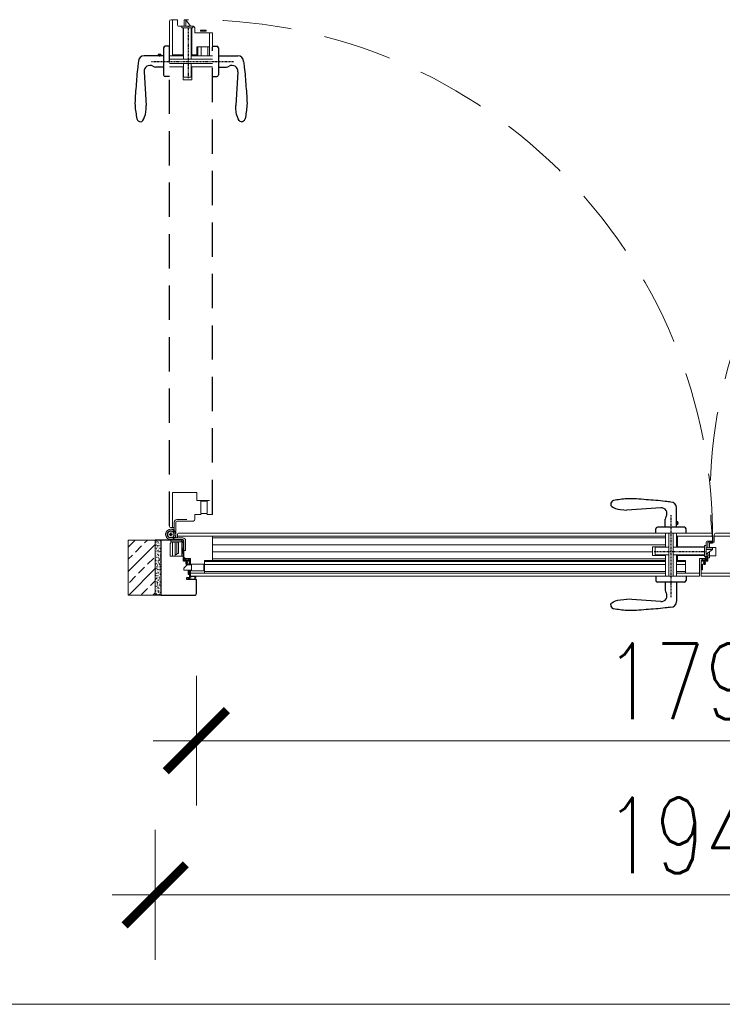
# Model space of a CAD drawing. Header units: millimetres. Extents: x 23192 to 149900, y -396339 to -79279.
# Tile 48 of 136: x 68654 to 68783, y -210617 to -210435. Entities that reach past the tile are written whole.
import ezdxf

# ---------------------------------------------------------------- set-up
doc = ezdxf.new("R2010")
doc.units = ezdxf.units.MM
for name, pattern in [('CENTER', [0.6, 0.375, -0.075, 0.075, -0.075]), ('DASHDOT', [25.4, 12.7, -6.35, 0, -6.35]), ('DASHED', [19.05, 12.7, -6.35]), ('HIDDENX2', [19.05, 12.7, -6.35])]:
    doc.linetypes.add(name, pattern=pattern)
doc.layers.get('0').update_dxf_attribs({"lineweight": 0})
for name, color, linetype, lineweight in [('! Ślusarka opisy', 2, 'Continuous', 15), ('0_LEGENDA', 7, 'Continuous', 13), ('Drzwi - hatch', 8, 'Continuous', 5), ('Drzwi KRAWĘDZIE', 7, 'Continuous', 20), ('Drzwi Kreskowanie', 252, 'Continuous', 5)]:
    doc.layers.add(name, color=color, linetype=linetype, lineweight=lineweight)
for name, color, linetype in [('Drzwi - klamki', 150, 'Continuous'), ('Drzwi PRZER-DUŻA', 240, 'DASHED'), ('GRUBA', 4, 'Continuous'), ('OSIE-DUŻE', 40, 'CENTER'), ('POMOCN-2', 13, 'Continuous'), ('SYMETRIA-DASHDOT', 6, 'DASHDOT')]:
    doc.layers.add(name, color=color, linetype=linetype)
doc.styles.add('SIMPLEX', font='simplex.shx', dxfattribs={"width": 0.77})
doc.dimstyles.new('OL PB 200', dxfattribs={"dimscale": 4, "dimtxt": 3.5, "dimasz": 0.2, "dimexe": 10, "dimexo": 10, "dimgap": 1, "dimtad": 1, "dimdec": 1, "dimrnd": 0.5, "dimzin": 9, "dimdsep": 46, "dimtxsty": 'SIMPLEX', "dimblk": 'thick_MSz', "dimcen": 0.1, "dimdle": 8, "dimse1": 1, "dimse2": 1, "dimclrd": 256, "dimclre": 256, "dimclrt": 3, "dimadec": 1, "dimazin": 2, "dimtfac": 1, "dimtdec": 1, "dimtix": 1, "dimtofl": 0, "dimtmove": 2, "dimatfit": 3, "dimldrblk": 'thick_MSz', "dimfxl": 10, "dimfxlon": 1, "dimtolj": 1, "dimlwd": -1, "dimlwe": -1, "dimarcsym": 0})

# ---------------------------------------------------------------- blocks, each defined once
blk = doc.blocks.new('thick_MSz')
for p, q in [((0, 15), (0, -15)), ((-10, 0), (10, 0))]:
    blk.add_line(p, q)
at = {"const_width": 2, "elevation": 2}
blk.add_lwpolyline([(-7.07, -7.07), (7.07, 7.07)], dxfattribs=at)
blk = doc.blocks.new('*D72')
at = {"layer": '0_LEGENDA', "transparency": 16777216}
blk.add_line((68687.02, -210568.09), (68864.23, -210568.09), dxfattribs=at)
at = {"layer": 'DEFPOINTS', "color": 0, "transparency": 16777216}
for p in [(68686.22, -210539.56), (68865.03, -210539.56), (68865.03, -210568.09)]:
    blk.add_point(p, dxfattribs=at)
at = {"layer": '0_LEGENDA', "transparency": 16777216, "xscale": 0.8, "yscale": 0.8, "zscale": 0.8, "rotation": 180}
blk.add_blockref('thick_MSz', (68686.22, -210568.09), dxfattribs=at)
at = {"layer": '0_LEGENDA', "transparency": 16777216, "xscale": 0.8, "yscale": 0.8, "zscale": 0.8}
blk.add_blockref('thick_MSz', (68865.03, -210568.09), dxfattribs=at)
at = {"layer": '0_LEGENDA', "color": 3, "transparency": 16777216, "insert": (68775.63, -210557.09), "char_height": 14, "attachment_point": 5, "style": 'SIMPLEX'}
blk.add_mtext('\\A1;179', dxfattribs=at)
blk = doc.blocks.new('*D73')
at = {"layer": '0_LEGENDA', "transparency": 16777216}
blk.add_line((68679.42, -210596.6), (68871.83, -210596.6), dxfattribs=at)
at = {"layer": 'DEFPOINTS', "color": 0, "transparency": 16777216}
for p in [(68678.62, -210541.17), (68872.63, -210541.17), (68872.63, -210596.6)]:
    blk.add_point(p, dxfattribs=at)
at = {"layer": '0_LEGENDA', "transparency": 16777216, "xscale": 0.8, "yscale": 0.8, "zscale": 0.8, "rotation": 180}
blk.add_blockref('thick_MSz', (68678.62, -210596.6), dxfattribs=at)
at = {"layer": '0_LEGENDA', "transparency": 16777216, "xscale": 0.8, "yscale": 0.8, "zscale": 0.8}
blk.add_blockref('thick_MSz', (68872.63, -210596.6), dxfattribs=at)
at = {"layer": '0_LEGENDA', "color": 3, "transparency": 16777216, "insert": (68775.63, -210585.6), "char_height": 14, "attachment_point": 5, "style": 'SIMPLEX'}
blk.add_mtext('\\A1;194', dxfattribs=at)

msp = doc.modelspace()

# ---------------------------------------------------------------- hatches: boundary and pattern name
at = {"layer": 'Drzwi - hatch'}
h = msp.add_hatch(dxfattribs=at)
h.set_pattern_fill('ANSI33', color=256, scale=0.5, angle=180)
h.set_pattern_definition([(225, (68520.0477, -206514.5187), (2.245064, -2.245064), []), (225, (68517.8027, -206514.5187), (2.245064, -2.245064), [1.5875, -0.79375])])
h.paths.add_polyline_path([(68673.624, -210541.171), (68678.624, -210541.171), (68678.624, -210530.971), (68673.624, -210530.971)])
h = msp.add_hatch(dxfattribs=at)
h.set_pattern_fill('AR-CONC', color=256, scale=0.003, angle=180)
h.set_pattern_definition([(230, (67613.00016, -206255.48052), (-0.546554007, 0.047817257), [0.05715, -0.62865]), (175, (67613.00016, -206255.4805), (0.105730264, -0.573170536), [0.04572, -0.50292175]), (280.451445, (67612.9546, -206255.47654), (-0.44082374, -0.525353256), [0.048570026, -0.534270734]), (226.1842, (67613.00016, -206255.6329), (-0.81323712, 0.12612698), [0.085725, -0.942975]), (276.635558, (67612.9324, -206255.6224), (-0.7122124, -0.74227837), [0.07285507, -0.80140682]), (171.184151, (67613.0002, -206255.6329), (-0.7122124, -0.74227837), [0.0685799, -0.7543792]), (201, (67612.92396, -206255.59482), (-0.454843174, 0.306795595), [0.05715, -0.62865]), (146, (67612.92396, -206255.5948), (-0.185406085, -0.5525639), [0.04572, -0.50292]), (251.451445, (67612.88606, -206255.56926), (-0.64024926, -0.245768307), [0.048570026, -0.53426981]), (217.5, (67613.00016, -206255.48052), (-0.00926581, -0.253665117), [0, -0.496824, 0, -0.51054, 0, -0.504825]), (187.5, (67613.00016, -206255.48052), (-0.200458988, -0.300541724), [0, -0.291084, 0, -0.485394, 0, -0.192405]), (147.5, (67613.1701, -206255.48052), (-0.4067717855, 0.017186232), [0, -0.1905, 0, -0.59436, 0, -0.78867]), (137.5, (67613.2463, -206255.48052), (-0.444387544, -0.076279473), [0, -0.24765, 0, -0.394716, 0, -0.56007])])
h.paths.add_polyline_path([(68678.624, -210541.171), (68679.624, -210541.171), (68679.624, -210530.971), (68678.624, -210530.971)])
at = {"layer": 'Drzwi Kreskowanie'}
h = msp.add_hatch(dxfattribs=at)
h.set_pattern_fill('ANSI37', color=256, scale=0.05, angle=540, style=0)
h.set_pattern_definition([(315, (62687.44074, -211109.94485), (-0.1122532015, -0.1122532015), []), (225, (62687.44074, -211109.94485), (-0.1122532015, 0.1122532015), [])])
h.paths.add_polyline_path([(68688.004, -210436.816), (68688.004, -210436.616), (68687.004, -210436.616), (68687.004, -210436.816)])
h = msp.add_hatch(dxfattribs=at)
h.set_pattern_fill('ANSI37', color=256, scale=0.05, angle=450, style=0)
h.set_pattern_definition([(225, (68107.95418, -204532.9078), (-0.1122532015, 0.1122532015), []), (135, (68107.95418, -204532.9078), (0.1122532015, 0.1122532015), [])])
h.paths.add_polyline_path([(68683.774, -210533.471), (68683.574, -210533.471), (68683.574, -210532.471), (68683.774, -210532.471)])
h = msp.add_hatch(dxfattribs=at)
h.set_pattern_fill('ANSI37', color=256, scale=0.05, angle=450, style=0)
h.set_pattern_definition([(135, (66771.51252, -206515.45052), (-0.1122532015, -0.1122532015), []), (225, (66771.51252, -206515.45052), (0.1122532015, -0.1122532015), [])])
h.paths.add_polyline_path([(68684.769, -210537.371), (68684.969, -210537.371), (68684.969, -210536.87), (68684.819, -210536.87), (68684.819, -210536.57), (68684.769, -210536.57)])
h = msp.add_hatch(dxfattribs=at)
h.set_pattern_fill('ANSI37', color=256, scale=0.05, angle=450, style=0)
h.set_pattern_definition([(225, (68106.44939, -204535.8878), (-0.1122532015, 0.1122532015), []), (135, (68106.44939, -204535.8878), (0.1122532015, 0.1122532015), [])])
h.paths.add_polyline_path([(68779.578, -210536.451), (68779.778, -210536.451), (68779.778, -210535.451), (68779.578, -210535.451)])

# ---------------------------------------------------------------- linework, layer by layer
at = {"layer": '! Ślusarka opisy', "linetype": 'HIDDENX2'}
for centre, radius, start, end in [((68685.741, -210530.66), 95.955, 359.57541, 91.05794), ((68866.738, -210522.52), 85.497, 93.15795, 186.048)]:
    msp.add_arc(centre, radius, start, end, dxfattribs=at)
for p, q in [((68681.224, -210435.041), (68681.224, -210439.721)), ((68682.724, -210434.721), (68681.544, -210434.721)), ((68682.724, -210435.721), (68682.724, -210434.721)), ((68685.604, -210435.921), (68682.924, -210435.921)), ((68685.924, -210437.121), (68685.924, -210436.241)), ((68689.124, -210437.121), (68685.924, -210437.121)), ((68689.224, -210439.721), (68689.224, -210437.221)), ((68686.473, -210441.421), (68686.473, -210439.721)), ((68687.074, -210441.421), (68687.074, -210439.721)), ((68688.324, -210441.421), (68688.324, -210439.721)), ((68686.323, -210441.421), (68686.323, -210441.221)), ((68683.044, -210529.671), (68776.674, -210529.671)), ((68781.354, -210529.671), (68776.674, -210529.671)), ((68782.298, -210529.671), (68863.528, -210529.671)), ((68772.974, -210530.271), (68689.224, -210530.271)), ((68780.474, -210534.051), (68780.474, -210531.371)), ((68780.674, -210531.171), (68781.674, -210531.171)), ((68780.778, -210532.417), (68780.778, -210531.371)), ((68781.978, -210531.371), (68780.978, -210531.371)), ((68781.628, -210531.371), (68781.978, -210531.371)), ((68781.674, -210531.171), (68781.674, -210529.991)), ((68781.978, -210531.371), (68781.978, -210529.991)), ((68781.978, -210531.371), (68781.978, -210529.991)), ((68781.978, -210530.271), (68786.328, -210530.271)), ((68868.528, -210530.271), (68781.978, -210530.271)), ((68780.778, -210534.871), (68780.778, -210533.352)), ((68774.974, -210534.77), (68775.174, -210534.77)), ((68774.974, -210534.92), (68776.674, -210534.92)), ((68779.274, -210537.571), (68779.274, -210534.371)), ((68779.274, -210534.371), (68780.154, -210534.371)), ((68780.778, -210534.871), (68779.578, -210534.871)), ((68779.578, -210537.571), (68779.578, -210534.971)), ((68685.124, -210537.071), (68772.974, -210537.071)), ((68774.974, -210535.521), (68776.674, -210535.521)), ((68774.974, -210536.771), (68776.674, -210536.771)), ((68779.578, -210537.071), (68866.128, -210537.071)), ((68685.221, -210537.671), (68776.674, -210537.671)), ((68776.674, -210537.671), (68779.174, -210537.671)), ((68779.678, -210537.671), (68866.028, -210537.671))]:
    msp.add_line(p, q)
at = {"ltscale": 0.2}
for p, q in [((68689.224, -210534.471), (68772.974, -210534.47)), ((68689.224, -210534.77), (68772.974, -210534.77))]:
    msp.add_line(p, q, dxfattribs=at)
for points in [[(68681.824, -210439.721), (68681.824, -210439.721), (68681.824, -210441.221), (68683.769, -210441.221)], [(68685.369, -210441.221), (68686.323, -210441.221), (68686.323, -210439.721), (68688.624, -210439.721)], [(68681.824, -210528.671), (68681.824, -210522.171), (68686.323, -210522.171), (68686.323, -210523.671), (68688.624, -210523.671)], [(68682.724, -210530.271), (68689.224, -210530.271), (68689.224, -210534.77), (68687.724, -210534.77), (68687.724, -210537.071)], [(68776.674, -210530.271), (68776.674, -210530.271), (68775.174, -210530.271), (68775.174, -210532.216)], [(68775.174, -210533.816), (68775.174, -210534.77), (68776.674, -210534.77), (68776.674, -210537.071)]]:
    msp.add_lwpolyline(points)
for points in [[(68682.124, -210528.671), (68681.544, -210528.671, -0.4142136), (68681.224, -210528.351), (68681.224, -210523.671)], [(68687.123, -210526.271), (68685.924, -210526.271), (68685.924, -210527.151, -0.4142136), (68685.604, -210527.471), (68684.424, -210527.471)], [(68689.224, -210526.171, -0.4142136), (68689.124, -210526.271), (68688.123, -210526.271)], [(68682.724, -210530.571), (68682.724, -210529.991, -0.4142136), (68683.044, -210529.671), (68687.724, -210529.671)], [(68685.124, -210535.57), (68685.124, -210534.371), (68684.244, -210534.371, -0.4142136), (68683.924, -210534.051), (68683.924, -210532.871)], [(68685.224, -210537.671, -0.4142136), (68685.124, -210537.571), (68685.124, -210536.57)]]:
    msp.add_lwpolyline(points, format="xyb")
msp.add_lwpolyline([(68687.724, -210534.921), (68772.974, -210534.92)], dxfattribs=at)
for centre, radius, start, end in [((68681.544, -210435.041), 0.32, 90, 180), ((68682.924, -210435.721), 0.2, 180, 270), ((68685.604, -210436.241), 0.32, 0, 90), ((68689.124, -210437.221), 0.1, 0, 90), ((68781.354, -210529.991), 0.32, 0, 90), ((68782.298, -210529.991), 0.32, 90, 180), ((68780.674, -210531.371), 0.2, 90, 180), ((68780.154, -210534.051), 0.32, 270, 0), ((68779.174, -210537.571), 0.1, 270, 0), ((68779.678, -210537.571), 0.1, 180, 269.99979)]:
    msp.add_arc(centre, radius, start, end)
at = {"layer": '0_LEGENDA', "linetype": 'ByBlock', "ltscale": 5}
msp.add_line((67487.721, -210616.853), (76925.314, -210616.848), dxfattribs=at)
at = {"layer": 'Drzwi - klamki', "ltscale": 0.2}
for p, q in [((68680.164, -210439.921), (68680.164, -210444.921)), ((68681.224, -210439.621), (68680.464, -210439.621)), ((68689.224, -210439.621), (68689.984, -210439.621)), ((68690.284, -210439.921), (68690.284, -210444.921)), ((68680.164, -210441.371), (68676.564, -210441.371)), ((68679.164, -210441.171), (68679.164, -210441.371)), ((68679.664, -210441.171), (68679.164, -210441.171)), ((68679.664, -210441.171), (68679.664, -210441.371)), ((68690.284, -210441.371), (68693.884, -210441.371)), ((68676.568, -210444.321), (68676.964, -210450.571)), ((68680.164, -210443.471), (68678.681, -210443.471)), ((68690.284, -210443.471), (68691.766, -210443.471)), ((68693.879, -210444.321), (68693.484, -210450.571)), ((68681.224, -210445.221), (68680.464, -210445.221)), ((68689.224, -210445.221), (68689.984, -210445.221)), ((68772.074, -210525.015), (68765.824, -210525.411)), ((68775.024, -210528.611), (68775.024, -210525.011)), ((68772.924, -210528.611), (68772.924, -210527.128)), ((68775.224, -210527.611), (68775.024, -210527.611)), ((68775.224, -210528.111), (68775.024, -210528.111)), ((68775.224, -210528.111), (68775.224, -210527.611)), ((68771.174, -210529.671), (68771.174, -210528.911)), ((68776.474, -210528.611), (68771.474, -210528.611)), ((68776.774, -210529.671), (68776.774, -210528.911)), ((68771.174, -210537.671), (68771.174, -210538.431)), ((68776.474, -210538.731), (68771.474, -210538.731)), ((68772.924, -210538.731), (68772.924, -210540.213)), ((68775.024, -210538.731), (68775.024, -210542.331)), ((68776.774, -210537.671), (68776.774, -210538.431)), ((68772.074, -210542.326), (68765.824, -210541.931))]:
    msp.add_line(p, q, dxfattribs=at)
for centre, radius, start, end in [((68680.464, -210439.921), 0.3, 90, 180), ((68689.984, -210439.921), 0.3, 0, 90), ((68676.564, -210442.421), 1.05, 90, 180), ((68693.884, -210442.421), 1.05, 0, 90), ((68677.614, -210444.221), 1.05, 58.61185, 185.46502), ((68678.681, -210442.471), 1, 238.61185, 270), ((68691.766, -210442.471), 1, 270, 301.38815), ((68692.834, -210444.221), 1.05, 354.53498, 121.38815), ((68680.464, -210444.921), 0.3, 180, 270), ((68689.984, -210444.921), 0.3, 270, 0), ((68675.914, -210452.831), 0.74, 198.92464, 270), ((68694.525, -210452.831), 0.74, 270, 341.07536), ((68763.564, -210524.361), 0.74, 108.92464, 180), ((68773.974, -210525.011), 1.05, 0, 90), ((68772.174, -210526.061), 1.05, 328.61185, 95.46502), ((68773.924, -210527.128), 1, 148.61185, 180), ((68771.474, -210528.911), 0.3, 90, 180), ((68776.474, -210528.911), 0.3, 0, 90), ((68771.474, -210538.431), 0.3, 180, 270), ((68776.474, -210538.431), 0.3, 270, 0), ((68772.174, -210541.281), 1.05, 264.53498, 31.38815), ((68773.924, -210540.213), 1, 180, 211.38815), ((68773.974, -210542.331), 1.05, 270, 0), ((68763.564, -210542.972), 0.74, 180, 251.07536)]:
    msp.add_arc(centre, radius, start, end, dxfattribs=at)
for centre, major_axis in [((68675.923, -210450.571), (0, 3)), ((68765.824, -210524.37), (3, 0))]:
    msp.add_ellipse(centre, major_axis=major_axis, ratio=0.3470158, start_param=3.1329974, end_param=4.712389, dxfattribs=at)
at = {"layer": 'Drzwi - klamki', "ltscale": 0.2, "extrusion": (0, 0, -1)}
for centre, major_axis in [((68694.525, -210450.571), (0, -3)), ((68765.824, -210542.972), (-3, 0))]:
    msp.add_ellipse(centre, major_axis=major_axis, ratio=0.3470158, start_param=-0.0085952, end_param=1.5707963, dxfattribs=at)
at = {"layer": 'Drzwi - klamki', "ltscale": 0.2}
for points in [[(68675.514, -210442.421), (68675.364, -210443.471), (68675.064, -210447.021), (68674.881, -210450.571), (68675.214, -210453.071)], [(68694.934, -210442.421), (68695.084, -210443.471), (68695.384, -210447.021), (68695.566, -210450.571), (68695.234, -210453.071)], [(68773.974, -210523.961), (68772.924, -210523.811), (68769.374, -210523.511), (68765.824, -210523.329), (68763.324, -210523.661)], [(68773.974, -210543.381), (68772.924, -210543.531), (68769.374, -210543.831), (68765.824, -210544.013), (68763.324, -210543.681)]]:
    msp.add_spline(points, degree=3, dxfattribs=at)
at = {"layer": 'Drzwi KRAWĘDZIE'}
for p, q in [((68681.824, -210434.721), (68681.824, -210441.421)), ((68683.97, -210435.919), (68683.97, -210434.721)), ((68683.97, -210434.721), (68684.27, -210434.721)), ((68684.27, -210435.919), (68684.27, -210434.721)), ((68685.12, -210435.919), (68684.27, -210434.721)), ((68685.554, -210435.921), (68683.554, -210435.921)), ((68683.554, -210435.921), (68683.554, -210436.217)), ((68685.554, -210436.217), (68683.554, -210436.217)), ((68685.524, -210435.921), (68683.574, -210435.921)), ((68683.769, -210441.421), (68683.769, -210436.217)), ((68683.849, -210442.021), (68683.849, -210436.217)), ((68685.249, -210442.021), (68685.249, -210436.217)), ((68685.369, -210441.421), (68685.369, -210436.217)), ((68685.554, -210435.921), (68685.554, -210436.217)), ((68688.624, -210441.421), (68688.624, -210437.121)), ((68681.224, -210441.421), (68683.769, -210441.421)), ((68689.224, -210442.021), (68681.224, -210442.021)), ((68685.369, -210441.421), (68689.224, -210441.421)), ((68689.224, -210442.821), (68681.224, -210442.821)), ((68681.224, -210443.421), (68683.769, -210443.421)), ((68683.769, -210445.834), (68683.769, -210443.421)), ((68683.849, -210445.334), (68683.849, -210442.821)), ((68685.249, -210445.334), (68685.249, -210442.821)), ((68685.369, -210445.834), (68685.369, -210443.421)), ((68685.369, -210443.421), (68689.224, -210443.421)), ((68685.369, -210445.834), (68683.769, -210445.834)), ((68683.849, -210445.334), (68685.249, -210445.334)), ((68685.249, -210445.334), (68683.849, -210445.334)), ((68688.233, -210523.771), (68687.013, -210523.771)), ((68682.124, -210529.921), (68682.124, -210527.671)), ((68682.424, -210529.921), (68682.424, -210527.671)), ((68684.424, -210527.171), (68682.624, -210527.171)), ((68684.424, -210527.471), (68682.624, -210527.471)), ((68681.224, -210529.871), (68681.224, -210529.971)), ((68681.387, -210529.871), (68681.224, -210529.871)), ((68681.224, -210529.871), (68681.224, -210529.971)), ((68681.387, -210529.871), (68681.224, -210529.871)), ((68681.224, -210529.971), (68681.387, -210529.971)), ((68681.224, -210529.971), (68681.387, -210529.971)), ((68681.424, -210529.671), (68681.424, -210529.834)), ((68681.524, -210529.671), (68681.424, -210529.671)), ((68681.424, -210529.671), (68681.424, -210529.834)), ((68681.524, -210529.671), (68681.424, -210529.671)), ((68681.474, -210528.971), (68682.124, -210528.971)), ((68681.524, -210529.834), (68681.524, -210529.671)), ((68681.524, -210529.834), (68681.524, -210529.671)), ((68681.724, -210529.871), (68681.56, -210529.871)), ((68681.724, -210529.871), (68681.56, -210529.871)), ((68681.56, -210529.971), (68681.724, -210529.971)), ((68681.56, -210529.971), (68681.724, -210529.971)), ((68681.724, -210529.971), (68681.724, -210529.871)), ((68681.724, -210529.971), (68681.724, -210529.871)), ((68682.073, -210529.184), (68681.951, -210529.48)), ((68682.038, -210529.271), (68682.124, -210529.271)), ((68682.424, -210529.921), (68682.424, -210530.571)), ((68772.974, -210529.671), (68772.974, -210532.216)), ((68773.574, -210537.671), (68773.574, -210529.671)), ((68774.374, -210537.671), (68774.374, -210529.671)), ((68774.974, -210529.671), (68774.974, -210532.216)), ((68681.374, -210531.571), (68681.374, -210533.971)), ((68681.524, -210531.571), (68681.374, -210531.571)), ((68681.424, -210530.007), (68681.424, -210530.171)), ((68681.424, -210530.007), (68681.424, -210530.171)), ((68681.424, -210530.171), (68681.524, -210530.171)), ((68681.424, -210530.171), (68681.524, -210530.171)), ((68681.474, -210530.571), (68683.724, -210530.571)), ((68681.474, -210530.871), (68683.724, -210530.871)), ((68681.524, -210530.171), (68681.524, -210530.007)), ((68681.524, -210530.171), (68681.524, -210530.007)), ((68681.524, -210530.971), (68681.524, -210531.571)), ((68681.524, -210531.271), (68683.327, -210531.271)), ((68681.824, -210531.347), (68681.824, -210533.971)), ((68682.324, -210531.347), (68681.824, -210531.347)), ((68682.21, -210530.521), (68681.914, -210530.398)), ((68682.124, -210530.485), (68682.124, -210530.571)), ((68682.324, -210531.271), (68682.324, -210533.671)), ((68682.324, -210531.347), (68682.324, -210533.971)), ((68682.624, -210531.271), (68682.624, -210533.671)), ((68682.924, -210531.347), (68682.624, -210531.347)), ((68682.924, -210531.347), (68682.924, -210533.427)), ((68683.524, -210533.971), (68683.524, -210531.467)), ((68683.924, -210532.871), (68683.924, -210531.071)), ((68684.224, -210532.871), (68684.224, -210531.071)), ((68689.224, -210530.571), (68772.974, -210530.571)), ((68781.674, -210530.271), (68774.974, -210530.271)), ((68781.074, -210531.551), (68781.074, -210532.417)), ((68682.924, -210533.427), (68682.624, -210533.427)), ((68684.224, -210532.871), (68683.924, -210532.871)), ((68689.224, -210531.871), (68772.974, -210531.871)), ((68689.224, -210533.171), (68770.56, -210533.171)), ((68770.56, -210532.216), (68772.974, -210532.216)), ((68770.56, -210533.816), (68770.56, -210532.216)), ((68771.06, -210532.296), (68771.06, -210533.696)), ((68771.06, -210533.696), (68771.06, -210532.296)), ((68771.06, -210532.296), (68773.574, -210532.296)), ((68774.374, -210532.296), (68780.177, -210532.296)), ((68774.974, -210532.216), (68780.177, -210532.216)), ((68780.177, -210534.001), (68780.177, -210532.001)), ((68780.474, -210532.001), (68780.177, -210532.001)), ((68780.474, -210534.001), (68780.474, -210532.001)), ((68780.474, -210533.971), (68780.474, -210532.021)), ((68780.475, -210532.417), (68781.674, -210532.417)), ((68780.475, -210532.717), (68781.674, -210532.717)), ((68780.475, -210533.567), (68781.674, -210532.717)), ((68781.074, -210532.372), (68782.274, -210532.372)), ((68781.074, -210533.142), (68781.074, -210534.271)), ((68781.074, -210534.271), (68781.074, -210533.205)), ((68781.674, -210532.417), (68781.674, -210532.717)), ((68782.274, -210532.372), (68782.274, -210533.871)), ((68681.374, -210533.971), (68683.824, -210533.971)), ((68682.324, -210533.971), (68681.824, -210533.971)), ((68682.624, -210533.671), (68682.324, -210533.671)), ((68683.906, -210534.832), (68683.819, -210533.991)), ((68683.876, -210533.943), (68683.862, -210533.943)), ((68683.918, -210533.98), (68683.988, -210534.431)), ((68684.259, -210534.871), (68683.949, -210534.871)), ((68683.949, -210534.871), (68684.344, -210534.871)), ((68683.996, -210534.752), (68683.973, -210534.537)), ((68683.995, -210534.513), (68684.099, -210534.513)), ((68684.017, -210534.772), (68684.907, -210534.772)), ((68684.136, -210534.462), (68684.024, -210534.462)), ((68684.115, -210534.52), (68684.207, -210534.612)), ((68684.136, -210534.462), (68684.217, -210534.543)), ((68684.227, -210534.617), (68684.22, -210534.617)), ((68684.236, -210534.615), (68684.398, -210534.521)), ((68684.248, -210534.549), (68684.286, -210534.533)), ((68684.259, -210535.047), (68684.259, -210535.133)), ((68684.259, -210535.286), (68684.259, -210535.389)), ((68684.347, -210535.211), (68684.262, -210535.141)), ((68684.384, -210535.48), (68684.264, -210535.398)), ((68684.276, -210535.28), (68684.353, -210535.359)), ((68684.278, -210535.039), (68684.344, -210535.109)), ((68684.286, -210534.533), (68684.373, -210534.491)), ((68684.297, -210534.406), (68684.297, -210534.406)), ((68684.332, -210534.371), (68684.993, -210534.371)), ((68684.582, -210534.441), (68684.332, -210534.441)), ((68684.344, -210535.109), (68684.344, -210534.871)), ((68684.353, -210535.359), (68684.347, -210535.211)), ((68684.373, -210534.491), (68684.411, -210534.469)), ((68684.427, -210534.511), (68684.628, -210534.511)), ((68684.433, -210534.463), (68684.582, -210534.463)), ((68684.575, -210535.41), (68684.462, -210535.48)), ((68684.501, -210534.871), (68684.501, -210535.109)), ((68684.501, -210534.871), (68684.965, -210534.871)), ((68684.501, -210535.109), (68684.561, -210535.062)), ((68684.518, -210535.202), (68684.51, -210535.359)), ((68684.51, -210535.359), (68684.562, -210535.299)), ((68684.577, -210535.136), (68684.518, -210535.202)), ((68684.579, -210535.07), (68684.579, -210535.129)), ((68684.58, -210535.307), (68684.58, -210535.401)), ((68684.588, -210534.447), (68684.588, -210534.447)), ((68684.646, -210534.493), (68684.646, -210534.469)), ((68684.664, -210534.441), (68684.918, -210534.441)), ((68684.918, -210534.441), (68684.816, -210534.547)), ((68684.819, -210535.57), (68684.819, -210535.27)), ((68685.019, -210535.27), (68684.819, -210535.27)), ((68684.823, -210534.688), (68684.913, -210534.752)), ((68685.013, -210534.437), (68684.867, -210534.587)), ((68684.879, -210534.661), (68684.991, -210534.724)), ((68685.019, -210534.771), (68685.019, -210534.816)), ((68685.019, -210535.57), (68685.019, -210535.27)), ((68685.022, -210534.4), (68685.022, -210534.416)), ((68770.56, -210533.816), (68772.974, -210533.816)), ((68771.06, -210533.696), (68773.574, -210533.696)), ((68772.974, -210533.816), (68772.974, -210537.671)), ((68774.374, -210533.696), (68780.177, -210533.696)), ((68774.974, -210533.816), (68780.177, -210533.816)), ((68774.974, -210533.816), (68774.974, -210537.671)), ((68779.575, -210534.4), (68779.575, -210534.416)), ((68779.578, -210534.771), (68779.578, -210534.816)), ((68779.584, -210534.437), (68779.731, -210534.587)), ((68780.265, -210534.371), (68779.604, -210534.371)), ((68780.265, -210534.371), (68779.604, -210534.371)), ((68779.718, -210534.661), (68779.606, -210534.724)), ((68780.096, -210534.871), (68779.633, -210534.871)), ((68779.679, -210534.441), (68779.781, -210534.547)), ((68779.933, -210534.441), (68779.679, -210534.441)), ((68779.775, -210534.688), (68779.684, -210534.752)), ((68780.58, -210534.772), (68779.69, -210534.772)), ((68779.951, -210534.493), (68779.951, -210534.469)), ((68780.17, -210534.511), (68779.969, -210534.511)), ((68780.009, -210534.447), (68780.009, -210534.447)), ((68780.015, -210534.441), (68780.265, -210534.441)), ((68780.165, -210534.463), (68780.015, -210534.463)), ((68780.017, -210535.307), (68780.017, -210535.401)), ((68780.018, -210535.07), (68780.018, -210535.129)), ((68780.02, -210535.136), (68780.079, -210535.202)), ((68780.022, -210535.41), (68780.135, -210535.48)), ((68780.088, -210535.359), (68780.035, -210535.299)), ((68780.096, -210535.109), (68780.036, -210535.062)), ((68780.079, -210535.202), (68780.088, -210535.359)), ((68780.096, -210534.871), (68780.096, -210535.109)), ((68780.474, -210534.001), (68780.177, -210534.001)), ((68780.224, -210534.491), (68780.186, -210534.469)), ((68780.362, -210534.615), (68780.199, -210534.521)), ((68780.214, -210535.48), (68780.333, -210535.398)), ((68780.312, -210534.533), (68780.224, -210534.491)), ((68780.245, -210535.359), (68780.251, -210535.211)), ((68780.322, -210535.28), (68780.245, -210535.359)), ((68780.251, -210535.211), (68780.335, -210535.141)), ((68780.253, -210535.109), (68780.253, -210534.871)), ((68780.648, -210534.871), (68780.253, -210534.871)), ((68780.32, -210535.039), (68780.253, -210535.109)), ((68780.3, -210534.406), (68780.3, -210534.406)), ((68780.349, -210534.549), (68780.312, -210534.533)), ((68780.338, -210534.871), (68780.648, -210534.871)), ((68780.338, -210535.047), (68780.338, -210535.133)), ((68780.338, -210535.286), (68780.338, -210535.389)), ((68780.371, -210534.617), (68780.378, -210534.617)), ((68780.462, -210534.462), (68780.381, -210534.543)), ((68780.483, -210534.52), (68780.39, -210534.612)), ((68780.462, -210534.462), (68780.573, -210534.462)), ((68780.603, -210534.513), (68780.498, -210534.513)), ((68780.602, -210534.752), (68780.624, -210534.537)), ((68780.679, -210533.98), (68780.609, -210534.431)), ((68780.691, -210534.832), (68780.778, -210533.991)), ((68780.722, -210533.943), (68780.735, -210533.943)), ((68780.774, -210534.271), (68781.074, -210534.271)), ((68780.778, -210533.771), (68781.074, -210533.771)), ((68781.074, -210533.871), (68782.274, -210533.871)), ((68684.39, -210535.481), (68684.456, -210535.481)), ((68685.019, -210535.47), (68684.819, -210535.47)), ((68684.819, -210536.57), (68684.819, -210536.87)), ((68685.019, -210536.67), (68684.819, -210536.67)), ((68685.019, -210536.87), (68684.819, -210536.87)), ((68685.019, -210536.57), (68685.019, -210536.87)), ((68687.624, -210536.68), (68687.624, -210535.46)), ((68772.974, -210535.521), (68687.724, -210535.521)), ((68772.974, -210536.771), (68687.724, -210536.771)), ((68774.974, -210537.071), (68779.274, -210537.071)), ((68780.207, -210535.481), (68780.141, -210535.481)), ((68684.424, -210538.271), (68686.124, -210538.271)), ((68684.474, -210537.871), (68684.474, -210538.221)), ((68684.474, -210538.221), (68684.769, -210538.221)), ((68684.474, -210538.221), (68684.769, -210538.221)), ((68684.739, -210537.875), (68684.769, -210538.221)), ((68684.789, -210537.871), (68684.806, -210538.071)), ((68684.806, -210538.071), (68684.972, -210537.871)), ((68684.811, -210538.122), (68685.363, -210538.221)), ((68684.811, -210538.122), (68684.819, -210538.221)), ((68684.811, -210538.122), (68684.819, -210538.221)), ((68684.811, -210538.122), (68685.363, -210538.221)), ((68684.819, -210538.221), (68685.363, -210538.221)), ((68684.819, -210538.221), (68685.363, -210538.221)), ((68684.863, -210538.081), (68684.996, -210537.921)), ((68684.863, -210538.081), (68685.648, -210538.221)), ((68684.863, -210538.081), (68685.648, -210538.221)), ((68684.996, -210537.921), (68685.055, -210537.909)), ((68685.648, -210538.221), (68686.021, -210538.221)), ((68685.648, -210538.221), (68686.021, -210538.221)), ((68685.872, -210538.032), (68686.068, -210537.855)), ((68686.021, -210538.221), (68685.872, -210538.032)), ((68685.94, -210538.038), (68686.124, -210537.861)), ((68686.124, -210538.271), (68685.94, -210538.038)), ((68686.108, -210537.671), (68686.078, -210537.802)), ((68686.124, -210537.861), (68686.124, -210537.671))]:
    msp.add_line(p, q, dxfattribs=at)
for points in [[(68687.004, -210436.616), (68687.004, -210436.816), (68688.004, -210436.816), (68688.004, -210436.616)], [(68687.013, -210523.771), (68687.013, -210526.071), (68688.233, -210526.071), (68688.233, -210523.771), (68688.133, -210523.671), (68687.113, -210523.671)], [(68673.624, -210530.971), (68678.624, -210530.971), (68678.624, -210541.171), (68673.624, -210541.171)], [(68683.574, -210532.471), (68683.774, -210532.471), (68683.774, -210533.471), (68683.574, -210533.471)], [(68685.324, -210535.57), (68684.524, -210535.57), (68683.924, -210536.17), (68683.924, -210536.57), (68685.324, -210536.57)], [(68687.624, -210535.46), (68685.324, -210535.46), (68685.324, -210536.68), (68687.624, -210536.68), (68687.724, -210536.58), (68687.724, -210535.56)], [(68779.778, -210535.451), (68779.578, -210535.451), (68779.578, -210536.451), (68779.778, -210536.451)]]:
    msp.add_lwpolyline(points, close=True, dxfattribs=at)
for points in [[(68683.524, -210533.971), (68683.824, -210533.971), (68683.824, -210530.971), (68681.524, -210530.971), (68681.524, -210531.271)], [(68780.778, -210531.821), (68780.778, -210531.371), (68781.628, -210531.371), (68781.628, -210531.551), (68781.074, -210531.551)], [(68684.969, -210536.87), (68684.969, -210537.371), (68684.769, -210537.371), (68684.769, -210536.57)]]:
    msp.add_lwpolyline(points, dxfattribs=at)
msp.add_circle((68681.474, -210529.921), 0.6, dxfattribs=at)
msp.add_circle((68681.474, -210529.921), 0.6, dxfattribs=at)
for centre, radius, start, end in [((68685.953, -210436.79), 0.0289, 180, 270), ((68682.624, -210527.671), 0.5, 90, 180), ((68682.624, -210527.671), 0.2, 90, 180), ((68681.474, -210529.921), 0.95, 50.84169, 0), ((68681.474, -210529.921), 0.95, 50.84169, 0), ((68681.474, -210529.921), 0.95, 320.84169, 270), ((68681.474, -210529.921), 0.95, 320.84169, 270), ((68681.474, -210529.921), 0.65, 42.70871, 0), ((68681.474, -210529.921), 0.65, 312.70871, 270), ((68681.474, -210529.921), 0.1, 120, 150), ((68681.474, -210529.921), 0.1, 120, 150), ((68681.474, -210529.921), 0.1, 210, 240), ((68681.474, -210529.921), 0.1, 210, 240), ((68681.474, -210529.921), 0.1, 30, 60), ((68681.474, -210529.921), 0.1, 30, 60), ((68681.474, -210529.921), 0.1, 300, 330), ((68681.474, -210529.921), 0.1, 300, 330), ((68683.451, -210531.343), 0.144, 300.24838, 149.75162), ((68683.724, -210531.071), 0.5, 0, 90), ((68683.724, -210531.071), 0.2, 0, 90), ((68683.862, -210533.986), 0.0434, 90, 185.93988), ((68683.876, -210533.986), 0.0434, 8.81043, 90), ((68683.949, -210534.827), 0.0434, 185.93988, 270), ((68683.995, -210534.535), 0.0217, 90.19456, 185.93988), ((68684.024, -210534.426), 0.0361, 188.81043, 270), ((68684.017, -210534.75), 0.0217, 185.93988, 270), ((68684.095, -210534.542), 0.0294, 41.9308, 82.43452), ((68684.22, -210534.599), 0.0181, 225.01195, 270), ((68684.237, -210534.522), 0.0289, 225.01195, 292.8251), ((68684.227, -210534.599), 0.0181, 270, 300.08298), ((68684.27, -210535.047), 0.0108, 42.59235, 180), ((68684.27, -210535.133), 0.0108, 180, 228.37832), ((68684.27, -210535.29), 0.0112, 57.18701, 160.31765), ((68684.27, -210535.389), 0.0108, 180, 235.89151), ((68684.332, -210534.406), 0.0351, 90, 180), ((68684.332, -210534.406), 0.0351, 180, 270), ((68684.435, -210534.582), 0.0716, 96.05413, 120.813), ((68684.433, -210534.507), 0.0434, 90, 120.08298), ((68684.569, -210535.07), 0.0108, 0, 132.6348), ((68684.569, -210535.307), 0.0108, 0, 132.12574), ((68684.569, -210535.401), 0.0108, 302.16432, 0), ((68684.569, -210535.129), 0.0108, 318.90641, 0), ((68684.582, -210534.447), 0.00614, 0, 90), ((68684.567, -210534.448), 0.0216, 315.62301, 2.70364), ((68684.628, -210534.493), 0.0181, 270, 0), ((68684.675, -210534.468), 0.029, 112.04102, 182.41399), ((68684.868, -210534.615), 0.0858, 127.23443, 238.2729), ((68684.905, -210534.618), 0.0496, 127.23443, 238.2729), ((68684.907, -210534.761), 0.0108, 270, 54.82408), ((68684.965, -210534.816), 0.0542, 270, 0), ((68684.965, -210534.771), 0.0542, 0, 60.49873), ((68684.993, -210534.4), 0.0289, 0, 90), ((68684.993, -210534.416), 0.0289, 313.94643, 0), ((68779.604, -210534.4), 0.0289, 90, 180), ((68779.604, -210534.416), 0.0289, 180, 226.05357), ((68779.633, -210534.771), 0.0542, 119.50127, 180), ((68779.633, -210534.816), 0.0542, 180, 270), ((68779.69, -210534.761), 0.0108, 125.17592, 270), ((68779.692, -210534.618), 0.0496, 301.7271, 52.76557), ((68779.729, -210534.615), 0.0858, 301.7271, 52.76557), ((68779.922, -210534.468), 0.029, 357.58601, 67.95898), ((68779.969, -210534.493), 0.0181, 180, 270), ((68780.015, -210534.447), 0.00614, 90, 180), ((68780.031, -210534.448), 0.0216, 177.29636, 224.37699), ((68780.028, -210535.307), 0.0108, 47.87426, 180), ((68780.028, -210535.401), 0.0108, 180, 237.83568), ((68780.029, -210535.07), 0.0108, 47.3652, 180), ((68780.029, -210535.129), 0.0108, 180, 221.09359), ((68780.165, -210534.507), 0.0434, 59.91702, 90), ((68780.163, -210534.582), 0.0716, 59.187, 83.94587), ((68780.265, -210534.406), 0.0351, 0, 90), ((68780.265, -210534.406), 0.0351, 270, 0), ((68780.328, -210535.047), 0.0108, 0, 137.40765), ((68780.328, -210535.29), 0.0112, 19.68235, 122.81299), ((68780.327, -210535.389), 0.0108, 304.10849, 0), ((68780.328, -210535.133), 0.0108, 311.62168, 0), ((68780.36, -210534.522), 0.0289, 247.1749, 314.98805), ((68780.371, -210534.599), 0.0181, 239.91702, 270), ((68780.378, -210534.599), 0.0181, 270, 314.98805), ((68780.502, -210534.542), 0.0294, 97.56548, 138.0692), ((68780.573, -210534.426), 0.0361, 270, 351.18957), ((68780.58, -210534.75), 0.0217, 270, 354.06012), ((68780.603, -210534.535), 0.0217, 354.06012, 89.80544), ((68780.648, -210534.827), 0.0434, 270, 354.06012), ((68780.722, -210533.986), 0.0434, 90, 171.18957), ((68780.735, -210533.986), 0.0434, 354.06012, 90), ((68684.39, -210535.471), 0.0108, 235.89151, 270), ((68684.456, -210535.471), 0.0108, 270, 302.16432), ((68780.141, -210535.471), 0.0108, 237.83568, 270), ((68780.207, -210535.471), 0.0108, 270, 304.10849), ((68685.529, -210538.399), 0.732, 95.00539, 133.71386), ((68685.591, -210538.432), 0.749, 50.42539, 135.71581), ((68685.618, -210538.456), 0.8, 54.84885, 78.99677)]:
    msp.add_arc(centre, radius, start, end, dxfattribs=at)
at = {"layer": 'Drzwi PRZER-DUŻA', "ltscale": 0.5}
for p, q in [((68681.224, -210528.351), (68681.224, -210439.721)), ((68689.224, -210526.173), (68689.224, -210439.721))]:
    msp.add_line(p, q, dxfattribs=at)
at = {"layer": 'GRUBA'}
msp.add_lwpolyline([(68685.019, -210535.57), (68685.019, -210534.871), (68683.824, -210534.871), (68683.824, -210533.469), (68683.824, -210533.469), (68683.824, -210533.471), (68683.574, -210533.471), (68683.574, -210532.471), (68683.824, -210532.471), (68683.824, -210531.471), (68683.824, -210531.471), (68683.824, -210530.971), (68679.624, -210530.971), (68679.624, -210541.171), (68685.904, -210541.171, 0.4142136), (68686.224, -210540.851), (68686.224, -210538.271), (68684.424, -210538.271), (68684.424, -210537.871), (68685.019, -210537.871), (68685.019, -210537.371), (68684.769, -210537.371), (68684.769, -210536.57)], format="xyb", dxfattribs=at)
at = {"layer": 'OSIE-DUŻE', "ltscale": 0.3}
for p, q in [((68684.724, -210435.921), (68684.724, -210445.531)), ((68677.924, -210442.421), (68693.094, -210442.421)), ((68679.414, -210441.02), (68679.414, -210441.544)), ((68773.974, -210526.371), (68773.974, -210541.541)), ((68775.374, -210527.861), (68774.85, -210527.861)), ((68780.474, -210533.171), (68770.864, -210533.171))]:
    msp.add_line(p, q, dxfattribs=at)
at = {"layer": 'POMOCN-2'}
for p, q in [((68679.624, -210530.971), (68678.624, -210530.971)), ((68679.624, -210541.171), (68678.624, -210541.171))]:
    msp.add_line(p, q, dxfattribs=at)
at = {"layer": 'SYMETRIA-DASHDOT'}
for p, q in [((68681.131, -210529.921), (68681.816, -210529.921)), ((68681.816, -210529.921), (68681.131, -210529.921)), ((68681.474, -210529.578), (68681.474, -210530.264)), ((68681.474, -210529.578), (68681.474, -210530.264))]:
    msp.add_line(p, q, dxfattribs=at)

# ---------------------------------------------------------------- dimensions: what is measured, and where the dimension line sits
at = {"layer": '0_LEGENDA', "color": 7}
for base, p1, p2, picture, middle in [((68865.028, -210568.09), (68686.224, -210539.561), (68865.028, -210539.561), '*D72', (68775.626, -210557.09)), ((68872.628, -210596.604), (68678.624, -210541.171), (68872.628, -210541.171), '*D73', (68775.626, -210585.604))]:
    dim = msp.add_linear_dim(base=base, p1=p1, p2=p2, dimstyle='OL PB 200', dxfattribs=at)
    dim.commit()
    dim.dimension.update_dxf_attribs({"geometry": picture, "text_midpoint": middle})

doc.saveas('drawing.dxf')
